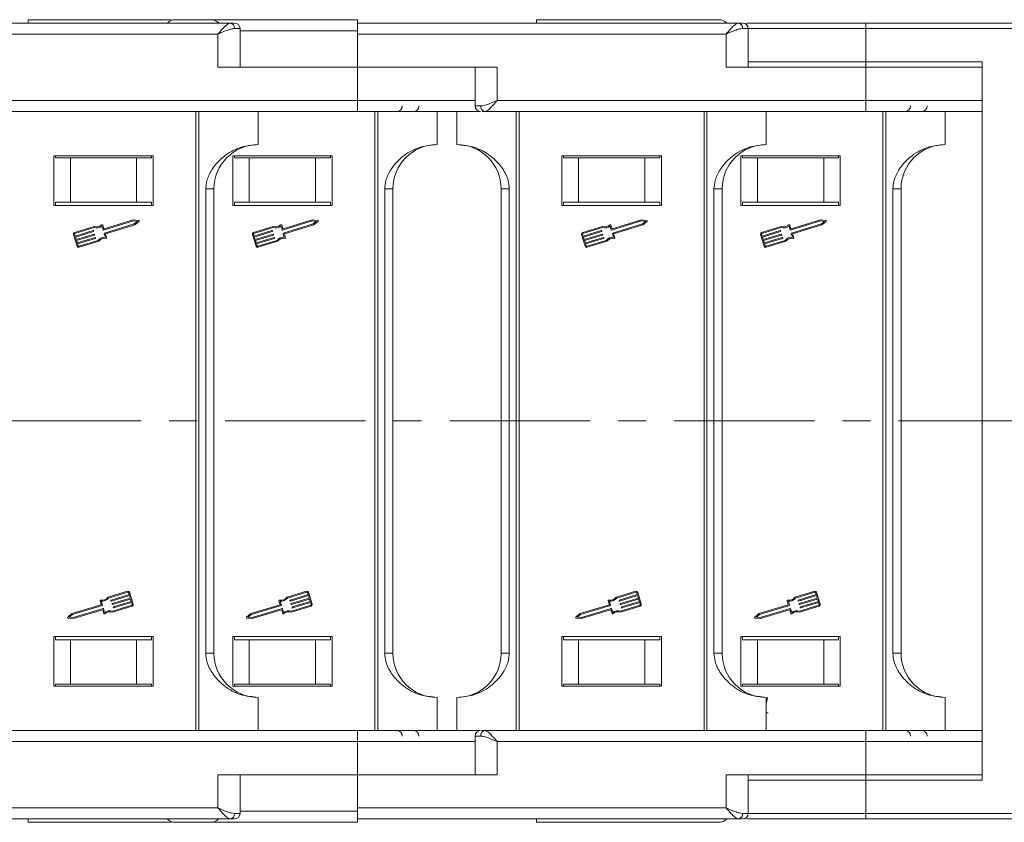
# Model space of a CAD drawing. Header units: millimetres. Extents: x 3144 to 4067, y -174 to 478.
# Tile 9 of 39: x 3555 to 3644, y -9 to 63. Entities that reach past the tile are written whole.
import ezdxf

# ---------------------------------------------------------------- set-up
doc = ezdxf.new("R2010")
doc.units = ezdxf.units.MM
doc.linetypes.add('CENTERX2', pattern=[20.32, 12.7, -2.54, 2.54, -2.54])

msp = doc.modelspace()

# ---------------------------------------------------------------- linework, layer by layer
at = {"color": 7, "linetype": 'Continuous', "lineweight": 15}
for p, q in [((3574.116, 63.1), (3539.638, 63.1)), ((3574.998, 62.6), (3574.489, 62.6)), ((3574.998, 59.1), (3574.998, 62.6)), ((3585.638, 62.4), (3574.998, 62.4)), ((3620.116, 63.1), (3585.638, 63.1)), ((3585.638, 62.1), (3585.638, 62.4)), ((3620.998, 62.6), (3620.489, 62.6)), ((3620.998, 59.1), (3620.998, 62.6)), ((3631.638, 62.6), (3620.998, 62.6)), ((3631.638, 62.6), (3631.638, 63.1)), ((3671.785, 63.1), (3631.638, 63.1)), ((3631.638, 59.6), (3631.638, 62.6)), ((3631.638, 62.6), (3672.285, 62.6)), ((3539.638, 62.1), (3572.998, 62.1)), ((3572.998, 62.1), (3572.998, 59.1)), ((3585.638, 59.1), (3585.638, 62.1)), ((3585.638, 62.1), (3618.998, 62.1)), ((3618.998, 62.1), (3618.998, 59.1)), ((3572.998, 59.1), (3585.638, 59.1)), ((3598.277, 59.1), (3585.638, 59.1)), ((3585.638, 59.1), (3585.638, 56.1)), ((3596.277, 59.1), (3596.277, 55.6)), ((3598.277, 56.1), (3598.277, 59.1)), ((3618.998, 59.1), (3631.638, 59.1)), ((3620.998, 59.6), (3631.638, 59.6)), ((3631.638, 59.6), (3631.638, 59.1)), ((3642.176, 59.6), (3631.638, 59.6)), ((3631.638, 59.1), (3631.638, 56.1)), ((3635.689, 59.1), (3631.638, 59.1)), ((3635.521, 59.1), (3642.176, 59.1)), ((3642.176, 27.1), (3642.176, 59.6)), ((3585.638, 56.1), (3552.277, 56.1)), ((3585.638, 55.1), (3585.638, 56.1)), ((3596.277, 56.1), (3585.638, 56.1)), ((3596.786, 55.6), (3596.277, 55.6)), ((3631.638, 56.1), (3598.277, 56.1)), ((3631.638, 55.1), (3631.638, 56.1)), ((3642.176, 56.1), (3631.638, 56.1)), ((3585.638, 55.1), (3551.159, 55.1)), ((3571.004, 55.1), (3571.004, 27.1)), ((3571.267, 27.1), (3571.267, 55.1)), ((3576.638, 55.1), (3576.638, 52.1)), ((3587.2, 55.1), (3587.2, 27.1)), ((3587.464, 27.1), (3587.464, 55.1)), ((3592.834, 55.1), (3592.834, 52.1)), ((3594.638, 52.1), (3594.638, 55.1)), ((3594.638, 55.1), (3596.743, 55.1)), ((3631.638, 55.1), (3597.159, 55.1)), ((3600.008, 55.1), (3600.008, 27.1)), ((3600.271, 27.1), (3600.271, 55.1)), ((3617.004, 55.1), (3617.004, 27.1)), ((3617.267, 27.1), (3617.267, 55.1)), ((3622.638, 55.1), (3622.638, 52.1)), ((3633.2, 55.1), (3633.2, 27.1)), ((3633.464, 27.1), (3633.464, 55.1)), ((3638.834, 55.1), (3638.834, 52.1)), ((3567.138, 51.1), (3558.138, 51.1)), ((3558.138, 51.1), (3558.138, 46.6)), ((3558.286, 50.9), (3558.286, 51.1)), ((3558.286, 50.9), (3559.638, 50.9)), ((3559.638, 50.9), (3559.638, 46.9)), ((3565.638, 50.9), (3559.638, 50.9)), ((3565.638, 46.9), (3565.638, 50.9)), ((3565.638, 50.9), (3566.989, 50.9)), ((3566.989, 51.1), (3566.989, 50.9)), ((3567.138, 46.6), (3567.138, 51.1)), ((3583.334, 51.1), (3574.334, 51.1)), ((3574.334, 51.1), (3574.334, 46.6)), ((3574.483, 50.9), (3574.483, 51.1)), ((3574.483, 50.9), (3575.834, 50.9)), ((3575.834, 50.9), (3575.834, 46.9)), ((3581.834, 50.9), (3575.834, 50.9)), ((3581.834, 46.9), (3581.834, 50.9)), ((3581.834, 50.9), (3583.186, 50.9)), ((3583.186, 51.1), (3583.186, 50.9)), ((3583.334, 46.6), (3583.334, 51.1)), ((3613.138, 51.1), (3604.138, 51.1)), ((3604.138, 51.1), (3604.138, 46.6)), ((3604.286, 50.9), (3604.286, 51.1)), ((3604.286, 50.9), (3605.638, 50.9)), ((3605.638, 50.9), (3605.638, 46.9)), ((3611.638, 50.9), (3605.638, 50.9)), ((3611.638, 46.9), (3611.638, 50.9)), ((3611.638, 50.9), (3612.989, 50.9)), ((3612.989, 51.1), (3612.989, 50.9)), ((3613.138, 46.6), (3613.138, 51.1)), ((3629.334, 51.1), (3620.334, 51.1)), ((3620.334, 51.1), (3620.334, 46.6)), ((3620.483, 50.9), (3620.483, 51.1)), ((3620.483, 50.9), (3621.834, 50.9)), ((3621.834, 50.9), (3621.834, 46.9)), ((3627.834, 50.9), (3621.834, 50.9)), ((3627.834, 46.9), (3627.834, 50.9)), ((3627.834, 50.9), (3629.186, 50.9)), ((3629.186, 51.1), (3629.186, 50.9)), ((3629.334, 46.6), (3629.334, 51.1)), ((3571.899, 48.1), (3571.899, 27.1)), ((3572.638, 48.1), (3571.899, 48.1)), ((3572.638, 27.1), (3572.638, 48.1)), ((3588.096, 48.1), (3588.096, 27.1)), ((3588.834, 48.1), (3588.096, 48.1)), ((3588.834, 27.1), (3588.834, 48.1)), ((3599.376, 48.1), (3598.638, 48.1)), ((3598.638, 48.1), (3598.638, 27.1)), ((3599.376, 27.1), (3599.376, 48.1)), ((3617.899, 48.1), (3617.899, 27.1)), ((3618.638, 48.1), (3617.899, 48.1)), ((3618.638, 27.1), (3618.638, 48.1)), ((3634.096, 48.1), (3634.096, 27.1)), ((3634.834, 48.1), (3634.096, 48.1)), ((3634.834, 27.1), (3634.834, 48.1)), ((3558.138, 46.6), (3567.138, 46.6)), ((3558.286, 46.9), (3558.286, 46.6)), ((3559.638, 46.9), (3558.286, 46.9)), ((3565.638, 46.9), (3559.638, 46.9)), ((3566.989, 46.9), (3565.638, 46.9)), ((3566.989, 46.6), (3566.989, 46.9)), ((3574.334, 46.6), (3583.334, 46.6)), ((3575.834, 46.9), (3574.483, 46.9)), ((3574.483, 46.9), (3574.483, 46.6)), ((3581.834, 46.9), (3575.834, 46.9)), ((3583.186, 46.9), (3581.834, 46.9)), ((3583.186, 46.6), (3583.186, 46.9)), ((3604.138, 46.6), (3613.138, 46.6)), ((3604.286, 46.9), (3604.286, 46.6)), ((3605.638, 46.9), (3604.286, 46.9)), ((3611.638, 46.9), (3605.638, 46.9)), ((3612.989, 46.9), (3611.638, 46.9)), ((3612.989, 46.6), (3612.989, 46.9)), ((3620.334, 46.6), (3629.334, 46.6)), ((3621.834, 46.9), (3620.483, 46.9)), ((3620.483, 46.9), (3620.483, 46.6)), ((3627.834, 46.9), (3621.834, 46.9)), ((3629.186, 46.9), (3627.834, 46.9)), ((3629.186, 46.6), (3629.186, 46.9)), ((3561.798, 44.702), (3560.016, 44.16)), ((3561.797, 44.604), (3560.043, 44.07)), ((3562.608, 44.384), (3562.502, 44.732)), ((3562.572, 44.827), (3562.671, 44.502)), ((3565.345, 45.193), (3562.638, 44.369)), ((3565.336, 45.288), (3562.7, 44.486)), ((3562.72, 44.099), (3565.427, 44.923)), ((3562.814, 44.03), (3565.473, 44.839)), ((3565.823, 45.236), (3565.336, 45.288)), ((3565.703, 45.155), (3565.345, 45.193)), ((3565.427, 44.923), (3565.703, 45.155)), ((3565.473, 44.839), (3565.849, 45.154)), ((3577.995, 44.702), (3576.212, 44.16)), ((3577.994, 44.604), (3576.24, 44.07)), ((3578.805, 44.384), (3578.699, 44.732)), ((3578.769, 44.827), (3578.868, 44.502)), ((3581.542, 45.193), (3578.834, 44.369)), ((3581.533, 45.288), (3578.897, 44.486)), ((3578.916, 44.099), (3581.624, 44.923)), ((3579.011, 44.03), (3581.67, 44.839)), ((3582.02, 45.236), (3581.533, 45.288)), ((3581.9, 45.155), (3581.542, 45.193)), ((3581.624, 44.923), (3581.9, 45.155)), ((3581.67, 44.839), (3582.045, 45.154)), ((3607.798, 44.702), (3606.016, 44.16)), ((3607.797, 44.604), (3606.043, 44.07)), ((3608.608, 44.384), (3608.502, 44.732)), ((3608.572, 44.827), (3608.671, 44.502)), ((3611.345, 45.193), (3608.638, 44.369)), ((3611.336, 45.288), (3608.7, 44.486)), ((3608.72, 44.099), (3611.427, 44.923)), ((3608.814, 44.03), (3611.473, 44.839)), ((3611.823, 45.236), (3611.336, 45.288)), ((3611.703, 45.155), (3611.345, 45.193)), ((3611.427, 44.923), (3611.703, 45.155)), ((3611.473, 44.839), (3611.849, 45.154)), ((3623.995, 44.702), (3622.212, 44.16)), ((3623.994, 44.604), (3622.24, 44.07)), ((3624.805, 44.384), (3624.699, 44.732)), ((3624.769, 44.827), (3624.868, 44.502)), ((3627.542, 45.193), (3624.834, 44.369)), ((3627.533, 45.288), (3624.897, 44.486)), ((3624.916, 44.099), (3627.624, 44.923)), ((3625.011, 44.03), (3627.67, 44.839)), ((3628.02, 45.236), (3627.533, 45.288)), ((3627.9, 45.155), (3627.542, 45.193)), ((3627.624, 44.923), (3627.9, 45.155)), ((3627.67, 44.839), (3628.045, 45.154)), ((3559.922, 43.984), (3560.25, 42.905)), ((3560.012, 44.011), (3560.066, 43.832)), ((3560.066, 43.832), (3561.695, 44.327)), ((3561.723, 44.238), (3560.094, 43.742)), ((3560.094, 43.742), (3560.162, 43.517)), ((3560.162, 43.517), (3561.791, 44.013)), ((3561.819, 43.923), (3560.19, 43.427)), ((3560.258, 43.202), (3561.887, 43.698)), ((3561.725, 44.312), (3561.738, 44.267)), ((3561.821, 43.997), (3561.834, 43.952)), ((3561.916, 43.683), (3561.93, 43.638)), ((3562.81, 43.722), (3562.704, 44.07)), ((3562.92, 43.682), (3562.814, 44.03)), ((3576.119, 43.984), (3576.447, 42.905)), ((3576.208, 44.011), (3576.263, 43.832)), ((3576.263, 43.832), (3577.892, 44.327)), ((3577.92, 44.238), (3576.291, 43.742)), ((3576.291, 43.742), (3576.359, 43.517)), ((3576.359, 43.517), (3577.988, 44.013)), ((3578.015, 43.923), (3576.386, 43.427)), ((3576.455, 43.202), (3578.084, 43.698)), ((3577.922, 44.312), (3577.935, 44.267)), ((3578.017, 43.997), (3578.031, 43.952)), ((3578.113, 43.683), (3578.127, 43.638)), ((3579.007, 43.722), (3578.901, 44.07)), ((3579.117, 43.682), (3579.011, 44.03)), ((3605.922, 43.984), (3606.25, 42.905)), ((3606.012, 44.011), (3606.066, 43.832)), ((3606.066, 43.832), (3607.695, 44.327)), ((3607.723, 44.238), (3606.094, 43.742)), ((3606.094, 43.742), (3606.162, 43.517)), ((3606.162, 43.517), (3607.791, 44.013)), ((3607.819, 43.923), (3606.19, 43.427)), ((3606.258, 43.202), (3607.887, 43.698)), ((3607.725, 44.312), (3607.738, 44.267)), ((3607.821, 43.997), (3607.834, 43.952)), ((3607.916, 43.683), (3607.93, 43.638)), ((3608.81, 43.722), (3608.704, 44.07)), ((3608.92, 43.682), (3608.814, 44.03)), ((3622.119, 43.984), (3622.447, 42.905)), ((3622.208, 44.011), (3622.263, 43.832)), ((3622.263, 43.832), (3623.892, 44.327)), ((3623.92, 44.238), (3622.291, 43.742)), ((3622.291, 43.742), (3622.359, 43.517)), ((3622.359, 43.517), (3623.988, 44.013)), ((3624.015, 43.923), (3622.386, 43.427)), ((3622.455, 43.202), (3624.084, 43.698)), ((3623.922, 44.312), (3623.935, 44.267)), ((3624.017, 43.997), (3624.031, 43.952)), ((3624.113, 43.683), (3624.127, 43.638)), ((3625.007, 43.722), (3624.901, 44.07)), ((3625.117, 43.682), (3625.011, 44.03)), ((3560.19, 43.427), (3560.258, 43.202)), ((3561.914, 43.608), (3560.285, 43.113)), ((3560.285, 43.113), (3560.34, 42.933)), ((3560.399, 42.901), (3562.153, 43.435)), ((3560.426, 42.812), (3562.208, 43.354)), ((3576.386, 43.427), (3576.455, 43.202)), ((3578.111, 43.608), (3576.482, 43.113)), ((3576.482, 43.113), (3576.537, 42.933)), ((3576.595, 42.901), (3578.35, 43.435)), ((3576.623, 42.812), (3578.405, 43.354)), ((3606.19, 43.427), (3606.258, 43.202)), ((3607.914, 43.608), (3606.285, 43.113)), ((3606.285, 43.113), (3606.34, 42.933)), ((3606.399, 42.901), (3608.153, 43.435)), ((3606.426, 42.812), (3608.208, 43.354)), ((3622.386, 43.427), (3622.455, 43.202)), ((3624.111, 43.608), (3622.482, 43.113)), ((3622.482, 43.113), (3622.537, 42.933)), ((3622.595, 42.901), (3624.35, 43.435)), ((3622.623, 42.812), (3624.405, 43.354)), ((3571.004, 27.1), (3571.004, -0.9)), ((3571.267, -0.9), (3571.267, 27.1)), ((3571.899, 27.1), (3571.899, 6.1)), ((3572.638, 6.1), (3572.638, 27.1)), ((3587.2, 27.1), (3587.2, -0.9)), ((3587.464, -0.9), (3587.464, 27.1)), ((3588.096, 27.1), (3588.096, 6.1)), ((3588.834, 6.1), (3588.834, 27.1)), ((3598.638, 27.1), (3598.638, 6.1)), ((3599.376, 6.1), (3599.376, 27.1)), ((3600.008, 27.1), (3600.008, -0.9)), ((3600.271, -0.9), (3600.271, 27.1)), ((3617.004, 27.1), (3617.004, -0.9)), ((3617.267, -0.9), (3617.267, 27.1)), ((3617.899, 27.1), (3617.899, 6.1)), ((3618.638, 6.1), (3618.638, 27.1)), ((3633.2, 27.1), (3633.2, -0.9)), ((3633.464, -0.9), (3633.464, 27.1)), ((3634.096, 27.1), (3634.096, 6.1)), ((3634.834, 6.1), (3634.834, 27.1)), ((3642.176, -5.4), (3642.176, 27.1)), ((3564.82, 11.701), (3563.037, 11.158)), ((3564.847, 11.611), (3563.093, 11.077)), ((3565.324, 10.528), (3564.996, 11.607)), ((3581.017, 11.701), (3579.234, 11.158)), ((3581.044, 11.611), (3579.29, 11.077)), ((3581.521, 10.528), (3581.192, 11.607)), ((3610.82, 11.701), (3609.037, 11.158)), ((3610.847, 11.611), (3609.093, 11.077)), ((3611.324, 10.528), (3610.996, 11.607)), ((3627.017, 11.701), (3625.234, 11.158)), ((3627.044, 11.611), (3625.29, 11.077)), ((3627.521, 10.528), (3627.192, 11.607)), ((3562.326, 10.83), (3562.431, 10.482)), ((3562.436, 10.79), (3562.542, 10.442)), ((3563.33, 10.829), (3563.316, 10.874)), ((3563.331, 10.904), (3564.961, 11.4)), ((3564.988, 11.31), (3563.359, 10.814)), ((3563.427, 10.589), (3565.056, 11.085)), ((3565.084, 10.995), (3563.455, 10.499)), ((3563.523, 10.275), (3565.152, 10.77)), ((3564.961, 11.4), (3564.906, 11.579)), ((3565.056, 11.085), (3564.988, 11.31)), ((3565.152, 10.77), (3565.084, 10.995)), ((3578.522, 10.83), (3578.628, 10.482)), ((3578.633, 10.79), (3578.739, 10.442)), ((3579.526, 10.829), (3579.513, 10.874)), ((3579.528, 10.904), (3581.157, 11.4)), ((3581.185, 11.31), (3579.556, 10.814)), ((3579.624, 10.589), (3581.253, 11.085)), ((3581.28, 10.995), (3579.651, 10.499)), ((3579.72, 10.275), (3581.349, 10.77)), ((3581.157, 11.4), (3581.103, 11.579)), ((3581.253, 11.085), (3581.185, 11.31)), ((3581.349, 10.77), (3581.28, 10.995)), ((3608.326, 10.83), (3608.431, 10.482)), ((3608.436, 10.79), (3608.542, 10.442)), ((3609.33, 10.829), (3609.316, 10.874)), ((3609.331, 10.904), (3610.961, 11.4)), ((3610.988, 11.31), (3609.359, 10.814)), ((3609.427, 10.589), (3611.056, 11.085)), ((3611.084, 10.995), (3609.455, 10.499)), ((3609.523, 10.275), (3611.152, 10.77)), ((3610.961, 11.4), (3610.906, 11.579)), ((3611.056, 11.085), (3610.988, 11.31)), ((3611.152, 10.77), (3611.084, 10.995)), ((3624.522, 10.83), (3624.628, 10.482)), ((3624.633, 10.79), (3624.739, 10.442)), ((3625.526, 10.829), (3625.513, 10.874)), ((3625.528, 10.904), (3627.157, 11.4)), ((3627.185, 11.31), (3625.556, 10.814)), ((3625.624, 10.589), (3627.253, 11.085)), ((3627.28, 10.995), (3625.651, 10.499)), ((3625.72, 10.275), (3627.349, 10.77)), ((3627.157, 11.4), (3627.103, 11.579)), ((3627.253, 11.085), (3627.185, 11.31)), ((3627.349, 10.77), (3627.28, 10.995)), ((3562.431, 10.482), (3559.773, 9.673)), ((3562.526, 10.413), (3559.819, 9.589)), ((3559.901, 9.319), (3562.608, 10.143)), ((3559.91, 9.224), (3562.546, 10.026)), ((3562.674, 9.685), (3562.575, 10.011)), ((3562.638, 10.128), (3562.743, 9.78)), ((3563.425, 10.515), (3563.412, 10.56)), ((3563.448, 9.81), (3565.23, 10.352)), ((3563.449, 9.908), (3565.203, 10.442)), ((3563.521, 10.2), (3563.507, 10.245)), ((3565.179, 10.681), (3563.55, 10.185)), ((3565.234, 10.501), (3565.179, 10.681)), ((3578.628, 10.482), (3575.97, 9.673)), ((3578.723, 10.413), (3576.015, 9.589)), ((3576.097, 9.319), (3578.805, 10.143)), ((3576.107, 9.224), (3578.743, 10.026)), ((3578.871, 9.685), (3578.772, 10.011)), ((3578.834, 10.128), (3578.94, 9.78)), ((3579.622, 10.515), (3579.608, 10.56)), ((3579.645, 9.908), (3581.4, 10.442)), ((3579.645, 9.81), (3581.427, 10.352)), ((3579.718, 10.2), (3579.704, 10.245)), ((3581.376, 10.681), (3579.747, 10.185)), ((3581.431, 10.501), (3581.376, 10.681)), ((3608.431, 10.482), (3605.773, 9.673)), ((3608.526, 10.413), (3605.819, 9.589)), ((3605.901, 9.319), (3608.608, 10.143)), ((3605.91, 9.224), (3608.546, 10.026)), ((3608.674, 9.685), (3608.575, 10.011)), ((3608.638, 10.128), (3608.743, 9.78)), ((3609.425, 10.515), (3609.412, 10.56)), ((3609.448, 9.81), (3611.23, 10.352)), ((3609.449, 9.908), (3611.203, 10.442)), ((3609.521, 10.2), (3609.507, 10.245)), ((3611.179, 10.681), (3609.55, 10.185)), ((3611.234, 10.501), (3611.179, 10.681)), ((3624.628, 10.482), (3621.97, 9.673)), ((3624.723, 10.413), (3622.015, 9.589)), ((3622.097, 9.319), (3624.805, 10.143)), ((3622.107, 9.224), (3624.743, 10.026)), ((3624.871, 9.685), (3624.772, 10.011)), ((3624.834, 10.128), (3624.94, 9.78)), ((3625.622, 10.515), (3625.608, 10.56)), ((3625.645, 9.908), (3627.4, 10.442)), ((3625.645, 9.81), (3627.427, 10.352)), ((3625.718, 10.2), (3625.704, 10.245)), ((3627.376, 10.681), (3625.747, 10.185)), ((3627.431, 10.501), (3627.376, 10.681)), ((3559.773, 9.673), (3559.397, 9.359)), ((3559.422, 9.276), (3559.91, 9.224)), ((3559.819, 9.589), (3559.542, 9.358)), ((3559.542, 9.358), (3559.901, 9.319)), ((3575.97, 9.673), (3575.594, 9.359)), ((3575.619, 9.276), (3576.107, 9.224)), ((3576.015, 9.589), (3575.739, 9.358)), ((3575.739, 9.358), (3576.097, 9.319)), ((3605.773, 9.673), (3605.397, 9.359)), ((3605.422, 9.276), (3605.91, 9.224)), ((3605.819, 9.589), (3605.542, 9.358)), ((3605.542, 9.358), (3605.901, 9.319)), ((3621.97, 9.673), (3621.594, 9.359)), ((3621.619, 9.276), (3622.107, 9.224)), ((3622.015, 9.589), (3621.739, 9.358)), ((3621.739, 9.358), (3622.097, 9.319)), ((3558.138, 7.6), (3558.138, 3.1)), ((3567.138, 7.6), (3558.138, 7.6)), ((3558.286, 7.6), (3558.286, 7.3)), ((3558.286, 7.3), (3559.638, 7.3)), ((3559.638, 7.3), (3559.638, 3.3)), ((3559.638, 7.3), (3565.638, 7.3)), ((3565.638, 3.3), (3565.638, 7.3)), ((3565.638, 7.3), (3566.989, 7.3)), ((3566.989, 7.3), (3566.989, 7.6)), ((3567.138, 3.1), (3567.138, 7.6)), ((3574.334, 7.6), (3574.334, 3.1)), ((3583.334, 7.6), (3574.334, 7.6)), ((3574.483, 7.6), (3574.483, 7.3)), ((3574.483, 7.3), (3575.834, 7.3)), ((3575.834, 7.3), (3575.834, 3.3)), ((3581.834, 7.3), (3575.834, 7.3)), ((3581.834, 3.3), (3581.834, 7.3)), ((3581.834, 7.3), (3583.186, 7.3)), ((3583.186, 7.3), (3583.186, 7.6)), ((3583.334, 3.1), (3583.334, 7.6)), ((3613.138, 7.6), (3604.138, 7.6)), ((3604.138, 7.6), (3604.138, 3.1)), ((3604.286, 7.6), (3604.286, 7.3)), ((3604.286, 7.3), (3605.638, 7.3)), ((3605.638, 7.3), (3605.638, 3.3)), ((3605.638, 7.3), (3611.638, 7.3)), ((3611.638, 3.3), (3611.638, 7.3)), ((3611.638, 7.3), (3612.989, 7.3)), ((3612.989, 7.3), (3612.989, 7.6)), ((3613.138, 3.1), (3613.138, 7.6)), ((3620.334, 7.6), (3620.334, 3.1)), ((3629.334, 7.6), (3620.334, 7.6)), ((3620.483, 7.6), (3620.483, 7.3)), ((3620.483, 7.3), (3621.834, 7.3)), ((3621.834, 7.3), (3621.834, 3.3)), ((3627.834, 7.3), (3621.834, 7.3)), ((3627.834, 3.3), (3627.834, 7.3)), ((3627.834, 7.3), (3629.186, 7.3)), ((3629.186, 7.3), (3629.186, 7.6)), ((3629.334, 3.1), (3629.334, 7.6)), ((3572.638, 6.1), (3571.899, 6.1)), ((3588.834, 6.1), (3588.096, 6.1)), ((3598.638, 6.1), (3599.376, 6.1)), ((3618.638, 6.1), (3617.899, 6.1)), ((3634.834, 6.1), (3634.096, 6.1)), ((3558.138, 3.1), (3567.138, 3.1)), ((3558.286, 3.3), (3559.638, 3.3)), ((3558.286, 3.1), (3558.286, 3.3)), ((3559.638, 3.3), (3565.638, 3.3)), ((3566.989, 3.3), (3565.638, 3.3)), ((3566.989, 3.3), (3566.989, 3.1)), ((3574.334, 3.1), (3583.334, 3.1)), ((3574.483, 3.3), (3575.834, 3.3)), ((3574.483, 3.1), (3574.483, 3.3)), ((3575.834, 3.3), (3581.834, 3.3)), ((3583.186, 3.3), (3581.834, 3.3)), ((3583.186, 3.3), (3583.186, 3.1)), ((3604.138, 3.1), (3613.138, 3.1)), ((3604.286, 3.3), (3605.638, 3.3)), ((3604.286, 3.1), (3604.286, 3.3)), ((3605.638, 3.3), (3611.638, 3.3)), ((3612.989, 3.3), (3611.638, 3.3)), ((3612.989, 3.3), (3612.989, 3.1)), ((3620.334, 3.1), (3629.334, 3.1)), ((3620.483, 3.3), (3621.834, 3.3)), ((3620.483, 3.1), (3620.483, 3.3)), ((3621.834, 3.3), (3627.834, 3.3)), ((3629.186, 3.3), (3627.834, 3.3)), ((3629.186, 3.3), (3629.186, 3.1)), ((3576.638, -0.9), (3576.638, 2.1)), ((3592.834, -0.9), (3592.834, 2.1)), ((3594.638, -0.9), (3594.638, 2.1)), ((3622.638, -0.9), (3622.638, 2.1)), ((3622.638, 1.499), (3622.757, 2.074)), ((3638.834, -0.9), (3638.834, 2.1)), ((3622.638, 0.693), (3622.809, 0.715)), ((3551.159, -0.9), (3585.638, -0.9)), ((3585.638, -0.9), (3585.638, -1.9)), ((3594.638, -0.9), (3596.693, -0.9)), ((3596.277, -1.4), (3596.277, -4.9)), ((3596.277, -1.4), (3596.786, -1.4)), ((3597.159, -0.9), (3631.638, -0.9)), ((3631.638, -0.9), (3631.638, -1.9)), ((3552.277, -1.9), (3585.638, -1.9)), ((3585.638, -1.9), (3585.638, -4.9)), ((3585.638, -1.9), (3596.277, -1.9)), ((3598.277, -4.9), (3598.277, -1.9)), ((3598.277, -1.9), (3631.638, -1.9)), ((3631.638, -1.9), (3631.638, -4.9)), ((3631.638, -1.9), (3642.176, -1.9)), ((3572.998, -4.9), (3572.998, -7.9)), ((3585.638, -4.9), (3572.998, -4.9)), ((3574.998, -8.4), (3574.998, -4.9)), ((3585.638, -7.9), (3585.638, -4.9)), ((3585.638, -4.9), (3598.277, -4.9)), ((3618.998, -4.9), (3618.998, -7.9)), ((3631.638, -4.9), (3618.998, -4.9)), ((3620.998, -8.4), (3620.998, -4.9)), ((3631.638, -4.9), (3635.521, -4.9)), ((3631.638, -4.9), (3631.638, -5.4)), ((3635.521, -4.9), (3642.176, -4.9)), ((3631.638, -5.4), (3620.998, -5.4)), ((3631.638, -8.4), (3631.638, -5.4)), ((3631.638, -5.4), (3642.176, -5.4)), ((3572.998, -7.9), (3539.638, -7.9)), ((3618.998, -7.9), (3585.638, -7.9)), ((3585.638, -8.2), (3585.638, -7.9)), ((3539.638, -8.9), (3574.116, -8.9)), ((3574.489, -8.4), (3574.998, -8.4)), ((3574.998, -8.2), (3585.638, -8.2)), ((3585.638, -8.9), (3620.116, -8.9)), ((3620.489, -8.4), (3620.998, -8.4)), ((3631.638, -8.4), (3620.998, -8.4)), ((3631.638, -8.4), (3631.638, -8.9)), ((3672.285, -8.4), (3631.638, -8.4)), ((3631.638, -8.9), (3671.785, -8.9))]:
    msp.add_line(p, q, dxfattribs=at)
at = {"color": 1, "linetype": 'CENTERX2', "lineweight": 13}
msp.add_line((3952.119, 27.1), (3440.938, 27.1), dxfattribs=at)
at = {"color": 7, "linetype": 'Continuous', "lineweight": 15}
for centre, radius, start, end in [((3569.138, 62.4), 1, 90, 135.573), ((3572.334, 62.4), 1, 44.87138, 90), ((3618.334, 62.4), 1, 44.87138, 90), ((3574.042, 62.655), 0.451, 352.91865, 80.4798), ((3574.498, 62.6), 0.5, 0, 90), ((3620.042, 62.655), 0.451, 352.91865, 80.4798), ((3620.498, 62.6), 0.5, 0, 90), ((3589.189, 55.6), 0.5, 270, 0), ((3590.695, 55.6), 0.5, 270, 0), ((3596.777, 55.6), 0.5, 180, 270), ((3597.233, 55.544), 0.451, 172.91869, 260.47981), ((3635.189, 55.6), 0.5, 270, 0), ((3636.695, 55.6), 0.5, 270, 0), ((3576.638, 48.1), 4, 90, 180), ((3592.834, 48.1), 4, 90, 180), ((3594.638, 48.1), 4, 0, 90), ((3622.638, 48.1), 4, 90, 180), ((3638.834, 48.1), 4, 90, 180), ((3562.024, 45.363), 0.792, 253.37041, 307.16635), ((3562.024, 45.363), 0.698, 251.11204, 312.44471), ((3562.527, 44.813), 0.047, 16.9297, 132.44471), ((3565.818, 45.19), 0.047, 309.95116, 83.90824), ((3578.221, 45.363), 0.792, 253.37041, 307.16635), ((3578.221, 45.363), 0.698, 251.11204, 312.44471), ((3578.724, 44.813), 0.047, 16.9297, 132.44471), ((3582.015, 45.19), 0.047, 309.95116, 83.90824), ((3608.024, 45.363), 0.792, 253.37041, 307.16635), ((3608.024, 45.363), 0.698, 251.11204, 312.44471), ((3608.527, 44.813), 0.047, 16.9297, 132.44471), ((3611.818, 45.19), 0.047, 309.95116, 83.90824), ((3624.221, 45.363), 0.792, 253.37041, 307.16635), ((3624.221, 45.363), 0.698, 251.11204, 312.44471), ((3624.724, 44.813), 0.047, 16.9297, 132.44471), ((3628.015, 45.19), 0.047, 309.95116, 83.90824), ((3560.057, 44.025), 0.141, 106.9297, 196.9297), ((3560.057, 44.025), 0.047, 106.9297, 196.9297), ((3561.702, 44.305), 0.0235, 16.9297, 106.9297), ((3561.716, 44.26), 0.0235, 286.9297, 16.9297), ((3561.798, 43.99), 0.0235, 16.9297, 106.9297), ((3561.812, 43.945), 0.0235, 286.9297, 16.9297), ((3561.894, 43.676), 0.0235, 16.9297, 106.9297), ((3562.764, 42.931), 0.792, 86.69305, 140.48899), ((3562.631, 44.391), 0.0235, 196.9297, 286.9297), ((3562.693, 44.508), 0.0235, 196.9297, 286.9297), ((3562.726, 44.077), 0.0235, 106.9297, 196.9297), ((3562.875, 43.668), 0.047, 261.41469, 16.9297), ((3576.253, 44.025), 0.141, 106.9297, 196.9297), ((3576.253, 44.025), 0.047, 106.9297, 196.9297), ((3577.899, 44.305), 0.0235, 16.9297, 106.9297), ((3577.913, 44.26), 0.0235, 286.9297, 16.9297), ((3577.995, 43.99), 0.0235, 16.9297, 106.9297), ((3578.009, 43.945), 0.0235, 286.9297, 16.9297), ((3578.091, 43.676), 0.0235, 16.9297, 106.9297), ((3578.961, 42.931), 0.792, 86.69305, 140.48899), ((3578.828, 44.391), 0.0235, 196.9297, 286.9297), ((3578.89, 44.508), 0.0235, 196.9297, 286.9297), ((3578.923, 44.077), 0.0235, 106.9297, 196.9297), ((3579.072, 43.668), 0.047, 261.41469, 16.9297), ((3606.057, 44.025), 0.141, 106.9297, 196.9297), ((3606.057, 44.025), 0.047, 106.9297, 196.9297), ((3607.702, 44.305), 0.0235, 16.9297, 106.9297), ((3607.716, 44.26), 0.0235, 286.9297, 16.9297), ((3607.798, 43.99), 0.0235, 16.9297, 106.9297), ((3607.812, 43.945), 0.0235, 286.9297, 16.9297), ((3607.894, 43.676), 0.0235, 16.9297, 106.9297), ((3608.764, 42.931), 0.792, 86.69305, 140.48899), ((3608.631, 44.391), 0.0235, 196.9297, 286.9297), ((3608.693, 44.508), 0.0235, 196.9297, 286.9297), ((3608.726, 44.077), 0.0235, 106.9297, 196.9297), ((3608.875, 43.668), 0.047, 261.41469, 16.9297), ((3622.253, 44.025), 0.141, 106.9297, 196.9297), ((3622.253, 44.025), 0.047, 106.9297, 196.9297), ((3623.899, 44.305), 0.0235, 16.9297, 106.9297), ((3623.913, 44.26), 0.0235, 286.9297, 16.9297), ((3623.995, 43.99), 0.0235, 16.9297, 106.9297), ((3624.009, 43.945), 0.0235, 286.9297, 16.9297), ((3624.091, 43.676), 0.0235, 16.9297, 106.9297), ((3624.961, 42.931), 0.792, 86.69305, 140.48899), ((3624.828, 44.391), 0.0235, 196.9297, 286.9297), ((3624.89, 44.508), 0.0235, 196.9297, 286.9297), ((3624.923, 44.077), 0.0235, 106.9297, 196.9297), ((3625.072, 43.668), 0.047, 261.41469, 16.9297), ((3560.385, 42.946), 0.141, 196.9297, 286.9297), ((3560.385, 42.946), 0.047, 196.9297, 286.9297), ((3561.907, 43.631), 0.0235, 286.9297, 16.9297), ((3562.764, 42.931), 0.698, 81.41469, 142.74736), ((3576.582, 42.946), 0.141, 196.9297, 286.9297), ((3576.582, 42.946), 0.047, 196.9297, 286.9297), ((3578.104, 43.631), 0.0235, 286.9297, 16.9297), ((3578.961, 42.931), 0.698, 81.41469, 142.74736), ((3606.385, 42.946), 0.141, 196.9297, 286.9297), ((3606.385, 42.946), 0.047, 196.9297, 286.9297), ((3607.907, 43.631), 0.0235, 286.9297, 16.9297), ((3608.764, 42.931), 0.698, 81.41469, 142.74736), ((3622.582, 42.946), 0.141, 196.9297, 286.9297), ((3622.582, 42.946), 0.047, 196.9297, 286.9297), ((3624.104, 43.631), 0.0235, 286.9297, 16.9297), ((3624.961, 42.931), 0.698, 81.41469, 142.74736), ((3564.861, 11.566), 0.141, 16.9297, 106.9297), ((3564.861, 11.566), 0.047, 16.9297, 106.9297), ((3581.058, 11.566), 0.141, 16.9297, 106.9297), ((3581.058, 11.566), 0.047, 16.9297, 106.9297), ((3610.861, 11.566), 0.141, 16.9297, 106.9297), ((3610.861, 11.566), 0.047, 16.9297, 106.9297), ((3627.058, 11.566), 0.141, 16.9297, 106.9297), ((3627.058, 11.566), 0.047, 16.9297, 106.9297), ((3562.371, 10.844), 0.047, 81.41469, 196.9297), ((3562.482, 11.581), 0.698, 261.41469, 322.74736), ((3562.482, 11.581), 0.792, 266.69305, 320.48899), ((3563.338, 10.881), 0.0235, 106.9297, 196.9297), ((3563.352, 10.836), 0.0235, 196.9297, 286.9297), ((3578.567, 10.844), 0.047, 81.41469, 196.9297), ((3578.679, 11.581), 0.698, 261.41469, 322.74736), ((3578.679, 11.581), 0.792, 266.69305, 320.48899), ((3579.535, 10.881), 0.0235, 106.9297, 196.9297), ((3579.549, 10.836), 0.0235, 196.9297, 286.9297), ((3608.371, 10.844), 0.047, 81.41469, 196.9297), ((3608.482, 11.581), 0.698, 261.41469, 322.74736), ((3608.482, 11.581), 0.792, 266.69305, 320.48899), ((3609.338, 10.881), 0.0235, 106.9297, 196.9297), ((3609.352, 10.836), 0.0235, 196.9297, 286.9297), ((3624.567, 10.844), 0.047, 81.41469, 196.9297), ((3624.679, 11.581), 0.698, 261.41469, 322.74736), ((3624.679, 11.581), 0.792, 266.69305, 320.48899), ((3625.535, 10.881), 0.0235, 106.9297, 196.9297), ((3625.549, 10.836), 0.0235, 196.9297, 286.9297), ((3562.519, 10.436), 0.0235, 286.9297, 16.9297), ((3562.553, 10.004), 0.0235, 16.9297, 106.9297), ((3562.615, 10.121), 0.0235, 16.9297, 106.9297), ((3563.222, 9.149), 0.792, 73.37041, 127.16635), ((3563.222, 9.149), 0.698, 71.11204, 132.44471), ((3563.434, 10.567), 0.0235, 106.9297, 196.9297), ((3563.448, 10.522), 0.0235, 196.9297, 286.9297), ((3563.53, 10.252), 0.0235, 106.9297, 196.9297), ((3563.544, 10.207), 0.0235, 196.9297, 286.9297), ((3565.189, 10.487), 0.047, 286.9297, 16.9297), ((3565.189, 10.487), 0.141, 286.9297, 16.9297), ((3578.716, 10.436), 0.0235, 286.9297, 16.9297), ((3578.749, 10.004), 0.0235, 16.9297, 106.9297), ((3578.812, 10.121), 0.0235, 16.9297, 106.9297), ((3579.419, 9.149), 0.792, 73.37041, 127.16635), ((3579.419, 9.149), 0.698, 71.11204, 132.44471), ((3579.631, 10.567), 0.0235, 106.9297, 196.9297), ((3579.645, 10.522), 0.0235, 196.9297, 286.9297), ((3579.727, 10.252), 0.0235, 106.9297, 196.9297), ((3579.74, 10.207), 0.0235, 196.9297, 286.9297), ((3581.386, 10.487), 0.047, 286.9297, 16.9297), ((3581.386, 10.487), 0.141, 286.9297, 16.9297), ((3608.519, 10.436), 0.0235, 286.9297, 16.9297), ((3608.553, 10.004), 0.0235, 16.9297, 106.9297), ((3608.615, 10.121), 0.0235, 16.9297, 106.9297), ((3609.222, 9.149), 0.792, 73.37041, 127.16635), ((3609.222, 9.149), 0.698, 71.11204, 132.44471), ((3609.434, 10.567), 0.0235, 106.9297, 196.9297), ((3609.448, 10.522), 0.0235, 196.9297, 286.9297), ((3609.53, 10.252), 0.0235, 106.9297, 196.9297), ((3609.544, 10.207), 0.0235, 196.9297, 286.9297), ((3611.189, 10.487), 0.047, 286.9297, 16.9297), ((3611.189, 10.487), 0.141, 286.9297, 16.9297), ((3624.716, 10.436), 0.0235, 286.9297, 16.9297), ((3624.749, 10.004), 0.0235, 16.9297, 106.9297), ((3624.812, 10.121), 0.0235, 16.9297, 106.9297), ((3625.419, 9.149), 0.792, 73.37041, 127.16635), ((3625.419, 9.149), 0.698, 71.11204, 132.44471), ((3625.631, 10.567), 0.0235, 106.9297, 196.9297), ((3625.645, 10.522), 0.0235, 196.9297, 286.9297), ((3625.727, 10.252), 0.0235, 106.9297, 196.9297), ((3625.74, 10.207), 0.0235, 196.9297, 286.9297), ((3627.386, 10.487), 0.047, 286.9297, 16.9297), ((3627.386, 10.487), 0.141, 286.9297, 16.9297), ((3559.427, 9.323), 0.047, 129.95116, 263.90824), ((3562.719, 9.699), 0.047, 196.9297, 312.44471), ((3575.624, 9.323), 0.047, 129.95116, 263.90824), ((3578.916, 9.699), 0.047, 196.9297, 312.44471), ((3605.427, 9.323), 0.047, 129.95116, 263.90824), ((3608.719, 9.699), 0.047, 196.9297, 312.44471), ((3621.624, 9.323), 0.047, 129.95116, 263.90824), ((3624.916, 9.699), 0.047, 196.9297, 312.44471), ((3576.638, 6.1), 4, 180, 270), ((3592.834, 6.1), 4, 180, 270), ((3594.638, 6.1), 4, 270, 0), ((3622.638, 6.1), 4, 180, 270), ((3638.834, 6.1), 4, 180, 270), ((3589.189, -1.4), 0.5, 0, 90), ((3590.695, -1.4), 0.5, 0, 90), ((3596.777, -1.4), 0.5, 90, 180), ((3597.233, -1.345), 0.451, 99.5202, 187.08135), ((3635.189, -1.4), 0.5, 0, 90), ((3636.695, -1.4), 0.5, 0, 90), ((3569.138, -8.2), 1, 224.87138, 270), ((3572.334, -8.2), 1, 270, 315.573), ((3574.042, -8.456), 0.451, 279.5202, 7.08135), ((3574.498, -8.4), 0.5, 270, 0), ((3618.334, -8.2), 1, 270, 315.573), ((3620.042, -8.456), 0.451, 279.5202, 7.08135), ((3620.498, -8.4), 0.5, 270, 0)]:
    msp.add_arc(centre, radius, start, end, dxfattribs=at)
for points, knots in [([(3568.788, 63.4), (3568.376, 63.4), (3567.277, 63.4), (3564.931, 63.4), (3561.993, 63.4), (3558.913, 63.4), (3556.84, 63.4), (3555.834, 63.4)], [0, 0, 0, 0, 0.13617, 0.363114, 0.585342, 0.7987, 1, 1, 1, 1]), ([(3555.834, 63.4), (3555.834, 63.388), (3555.834, 63.364), (3555.834, 63.242), (3555.834, 63.128), (3555.834, 63.1)], [0, 0, 0, 0, 0.430579, 0.861157, 1, 1, 1, 1]), ([(3585.638, 63.4), (3584.631, 63.4), (3582.558, 63.4), (3579.483, 63.4), (3576.526, 63.4), (3573.888, 63.4), (3571.742, 63.4), (3570.219, 63.4), (3569.301, 63.4), (3569.191, 63.4), (3569.138, 63.4)], [0, 0, 0, 0, 0.116516, 0.240011, 0.368641, 0.5, 0.631359, 0.759989, 0.883484, 1, 1, 1, 1]), ([(3585.638, 62.4), (3585.638, 62.512), (3585.638, 62.737), (3585.638, 63.037), (3585.638, 63.263), (3585.638, 63.383), (3585.638, 63.395), (3585.638, 63.4)], [0, 0, 0, 0, 0.214694, 0.429388, 0.644082, 0.858775, 1, 1, 1, 1]), ([(3618.334, 63.4), (3618.281, 63.4), (3618.171, 63.4), (3617.253, 63.4), (3615.73, 63.4), (3613.584, 63.4), (3610.946, 63.4), (3607.989, 63.4), (3604.914, 63.4), (3602.841, 63.4), (3601.834, 63.4)], [0, 0, 0, 0, 0.116516, 0.240011, 0.368641, 0.5, 0.631359, 0.759989, 0.883484, 1, 1, 1, 1]), ([(3601.834, 63.4), (3601.834, 63.388), (3601.834, 63.364), (3601.834, 63.242), (3601.834, 63.128), (3601.834, 63.1)], [0, 0, 0, 0, 0.430579, 0.861157, 1, 1, 1, 1]), ([(3572.998, 62.1), (3573.104, 62.223), (3573.316, 62.467), (3573.626, 62.797), (3573.905, 63.047), (3574.049, 63.083), (3574.116, 63.1)], [0, 0, 0, 0, 0.251519, 0.501784, 0.765632, 1, 1, 1, 1]), ([(3574.489, 62.6), (3574.394, 62.59), (3574.185, 62.568), (3573.686, 62.397), (3573.268, 62.216), (3572.998, 62.1)], [0, 0, 0, 0, 0.227063, 0.501587, 1, 1, 1, 1]), ([(3618.998, 62.1), (3619.104, 62.223), (3619.316, 62.467), (3619.626, 62.797), (3619.905, 63.047), (3620.049, 63.083), (3620.116, 63.1)], [0, 0, 0, 0, 0.251519, 0.501784, 0.765632, 1, 1, 1, 1]), ([(3620.489, 62.6), (3620.394, 62.59), (3620.185, 62.568), (3619.686, 62.397), (3619.268, 62.216), (3618.998, 62.1)], [0, 0, 0, 0, 0.2270634, 0.5015869, 1, 1, 1, 1]), ([(3631.638, 63.1), (3630.245, 63.1), (3627.379, 63.1), (3623.625, 63.1), (3621.663, 63.1), (3620.848, 63.1)], [0, 0, 0, 0, 0.356053, 0.732435, 1, 1, 1, 1]), ([(3631.638, 59.1), (3630.588, 59.1), (3628.469, 59.1), (3625.399, 59.1), (3622.518, 59.1), (3620.884, 59.1), (3620.074, 59.1)], [0, 0, 0, 0, 0.247822, 0.5, 0.752178, 1, 1, 1, 1]), ([(3596.786, 55.6), (3596.881, 55.61), (3597.09, 55.631), (3597.589, 55.803), (3598.007, 55.983), (3598.277, 56.1)], [0, 0, 0, 0, 0.227063, 0.501587, 1, 1, 1, 1]), ([(3598.277, 56.1), (3598.171, 55.977), (3597.959, 55.732), (3597.649, 55.402), (3597.37, 55.152), (3597.226, 55.117), (3597.159, 55.1)], [0, 0, 0, 0, 0.251519, 0.501784, 0.765632, 1, 1, 1, 1]), ([(3596.568, 55.1), (3595.952, 55.1), (3594.499, 55.1), (3591.783, 55.1), (3588.719, 55.1), (3586.645, 55.1), (3585.638, 55.1)], [0, 0, 0, 0, 0.204374, 0.481991, 0.748527, 1, 1, 1, 1]), ([(3597.159, 55.1), (3597.093, 55.1), (3596.996, 55.1), (3596.938, 55.1), (3596.918, 55.1)], [0, 0, 0, 0, 0.667538, 1, 1, 1, 1]), ([(3642.176, 55.1), (3641.685, 55.1), (3640.354, 55.1), (3637.78, 55.1), (3634.72, 55.1), (3632.645, 55.1), (3631.638, 55.1)], [0, 0, 0, 0, 0.16932, 0.459168, 0.737448, 1, 1, 1, 1]), ([(3576.638, 52.1), (3576.149, 52.058), (3575.081, 51.966), (3573.578, 51.179), (3572.523, 50.055), (3571.979, 48.963), (3571.923, 48.352), (3571.899, 48.1)], [0, 0, 0, 0, 0.219162, 0.479166, 0.735489, 0.890617, 1, 1, 1, 1]), ([(3592.834, 52.1), (3592.346, 52.058), (3591.277, 51.966), (3589.775, 51.179), (3588.719, 50.055), (3588.176, 48.963), (3588.119, 48.352), (3588.096, 48.1)], [0, 0, 0, 0, 0.219162, 0.479166, 0.735489, 0.890617, 1, 1, 1, 1]), ([(3599.376, 48.1), (3599.352, 48.353), (3599.29, 49.01), (3598.723, 50.092), (3597.698, 51.157), (3596.255, 51.946), (3595.181, 52.048), (3594.638, 52.1)], [0, 0, 0, 0, 0.109672, 0.284648, 0.519248, 0.75632, 1, 1, 1, 1]), ([(3622.638, 52.1), (3622.149, 52.058), (3621.081, 51.966), (3619.578, 51.179), (3618.523, 50.055), (3617.979, 48.963), (3617.923, 48.352), (3617.899, 48.1)], [0, 0, 0, 0, 0.219162, 0.479166, 0.735489, 0.890617, 1, 1, 1, 1]), ([(3638.834, 52.1), (3638.346, 52.058), (3637.277, 51.966), (3635.775, 51.179), (3634.719, 50.055), (3634.176, 48.963), (3634.119, 48.352), (3634.096, 48.1)], [0, 0, 0, 0, 0.219162, 0.479166, 0.735489, 0.890617, 1, 1, 1, 1]), ([(3571.899, 6.1), (3571.923, 5.847), (3571.985, 5.19), (3572.553, 4.108), (3573.577, 3.043), (3575.02, 2.253), (3576.094, 2.152), (3576.638, 2.1)], [0, 0, 0, 0, 0.109672, 0.284648, 0.519248, 0.75632, 1, 1, 1, 1]), ([(3588.096, 6.1), (3588.12, 5.847), (3588.181, 5.19), (3588.749, 4.108), (3589.773, 3.043), (3591.217, 2.253), (3592.29, 2.152), (3592.834, 2.1)], [0, 0, 0, 0, 0.109672, 0.284648, 0.519248, 0.75632, 1, 1, 1, 1]), ([(3594.638, 2.1), (3595.126, 2.142), (3596.194, 2.234), (3597.697, 3.02), (3598.752, 4.145), (3599.296, 5.237), (3599.353, 5.847), (3599.376, 6.1)], [0, 0, 0, 0, 0.219162, 0.479166, 0.735489, 0.890617, 1, 1, 1, 1]), ([(3617.899, 6.1), (3617.923, 5.847), (3617.985, 5.19), (3618.553, 4.108), (3619.577, 3.043), (3621.02, 2.253), (3622.094, 2.152), (3622.638, 2.1)], [0, 0, 0, 0, 0.109672, 0.284648, 0.519248, 0.75632, 1, 1, 1, 1]), ([(3634.096, 6.1), (3634.12, 5.847), (3634.181, 5.19), (3634.749, 4.108), (3635.773, 3.043), (3637.217, 2.253), (3638.29, 2.152), (3638.834, 2.1)], [0, 0, 0, 0, 0.109672, 0.284648, 0.519248, 0.75632, 1, 1, 1, 1]), ([(3585.638, -0.9), (3586.645, -0.9), (3588.719, -0.9), (3591.783, -0.9), (3594.48, -0.9), (3595.918, -0.9), (3596.518, -0.9)], [0, 0, 0, 0, 0.252831, 0.520806, 0.799923, 1, 1, 1, 1]), ([(3596.786, -1.4), (3596.881, -1.41), (3597.09, -1.432), (3597.589, -1.603), (3598.007, -1.784), (3598.277, -1.9)], [0, 0, 0, 0, 0.227072, 0.501587, 1, 1, 1, 1]), ([(3596.868, -0.9), (3596.902, -0.9), (3596.973, -0.9), (3597.095, -0.9), (3597.159, -0.9)], [0, 0, 0, 0, 0.47273, 1, 1, 1, 1]), ([(3597.159, -0.9), (3597.226, -0.917), (3597.37, -0.953), (3597.649, -1.203), (3597.959, -1.533), (3598.171, -1.777), (3598.277, -1.9)], [0, 0, 0, 0, 0.234359, 0.498216, 0.748481, 1, 1, 1, 1]), ([(3631.638, -0.9), (3632.645, -0.9), (3634.72, -0.9), (3637.78, -0.9), (3640.354, -0.9), (3641.685, -0.9), (3642.176, -0.9)], [0, 0, 0, 0, 0.262552, 0.540832, 0.83068, 1, 1, 1, 1]), ([(3620.074, -4.9), (3620.884, -4.9), (3622.518, -4.9), (3625.399, -4.9), (3628.469, -4.9), (3630.588, -4.9), (3631.638, -4.9)], [0, 0, 0, 0, 0.2478217, 0.5, 0.7521783, 1, 1, 1, 1]), ([(3572.998, -7.9), (3573.268, -8.017), (3573.686, -8.197), (3574.185, -8.369), (3574.394, -8.39), (3574.489, -8.4)], [0, 0, 0, 0, 0.498413, 0.772928, 1, 1, 1, 1]), ([(3574.116, -8.9), (3574.049, -8.883), (3573.905, -8.848), (3573.626, -8.598), (3573.316, -8.268), (3573.104, -8.023), (3572.998, -7.9)], [0, 0, 0, 0, 0.234359, 0.498216, 0.748481, 1, 1, 1, 1]), ([(3618.998, -7.9), (3619.268, -8.017), (3619.686, -8.197), (3620.185, -8.369), (3620.394, -8.39), (3620.489, -8.4)], [0, 0, 0, 0, 0.498413, 0.772928, 1, 1, 1, 1]), ([(3620.116, -8.9), (3620.049, -8.883), (3619.905, -8.848), (3619.626, -8.598), (3619.316, -8.268), (3619.104, -8.023), (3618.998, -7.9)], [0, 0, 0, 0, 0.234359, 0.498216, 0.748481, 1, 1, 1, 1]), ([(3555.834, -8.9), (3555.834, -8.953), (3555.834, -9.085), (3555.834, -9.182), (3555.834, -9.195), (3555.834, -9.2)], [0, 0, 0, 0, 0.285582, 0.716527, 1, 1, 1, 1]), ([(3585.638, -9.2), (3585.638, -9.189), (3585.638, -9.167), (3585.638, -8.995), (3585.638, -8.741), (3585.638, -8.46), (3585.638, -8.274), (3585.638, -8.2)], [0, 0, 0, 0, 0.214694, 0.429388, 0.644082, 0.858775, 1, 1, 1, 1]), ([(3601.834, -8.9), (3601.834, -8.953), (3601.834, -9.085), (3601.834, -9.182), (3601.834, -9.195), (3601.834, -9.2)], [0, 0, 0, 0, 0.285582, 0.716527, 1, 1, 1, 1]), ([(3620.848, -8.9), (3621.663, -8.9), (3623.625, -8.9), (3627.379, -8.9), (3630.245, -8.9), (3631.638, -8.9)], [0, 0, 0, 0, 0.267565, 0.643947, 1, 1, 1, 1]), ([(3555.834, -9.2), (3556.84, -9.2), (3558.913, -9.2), (3561.993, -9.2), (3564.931, -9.2), (3567.277, -9.2), (3568.376, -9.2), (3568.788, -9.2)], [0, 0, 0, 0, 0.2012999, 0.4146576, 0.6368855, 0.8638293, 1, 1, 1, 1]), ([(3569.138, -9.2), (3569.191, -9.2), (3569.301, -9.2), (3570.219, -9.2), (3571.742, -9.2), (3573.888, -9.2), (3576.526, -9.2), (3579.483, -9.2), (3582.558, -9.2), (3584.631, -9.2), (3585.638, -9.2)], [0, 0, 0, 0, 0.116516, 0.240011, 0.368641, 0.5, 0.631359, 0.759989, 0.883484, 1, 1, 1, 1]), ([(3601.834, -9.2), (3602.841, -9.2), (3604.914, -9.2), (3607.989, -9.2), (3610.946, -9.2), (3613.584, -9.2), (3615.73, -9.2), (3617.253, -9.2), (3618.171, -9.2), (3618.281, -9.2), (3618.334, -9.2)], [0, 0, 0, 0, 0.116516, 0.240011, 0.368641, 0.5, 0.631359, 0.759989, 0.883484, 1, 1, 1, 1])]:
    msp.add_open_spline(points, degree=3, knots=knots, dxfattribs=at)
for points in [[(3574.498, 63.1), (3574.481, 63.1), (3574.446, 63.1), (3574.226, 63.1), (3574.116, 63.1)], [(3620.498, 63.1), (3620.481, 63.1), (3620.446, 63.1), (3620.226, 63.1), (3620.116, 63.1)], [(3574.116, -8.9), (3574.226, -8.9), (3574.446, -8.9), (3574.481, -8.9), (3574.498, -8.9)], [(3620.116, -8.9), (3620.226, -8.9), (3620.446, -8.9), (3620.481, -8.9), (3620.498, -8.9)]]:
    msp.add_open_spline(points, degree=3, dxfattribs=at)

doc.saveas('drawing.dxf')
